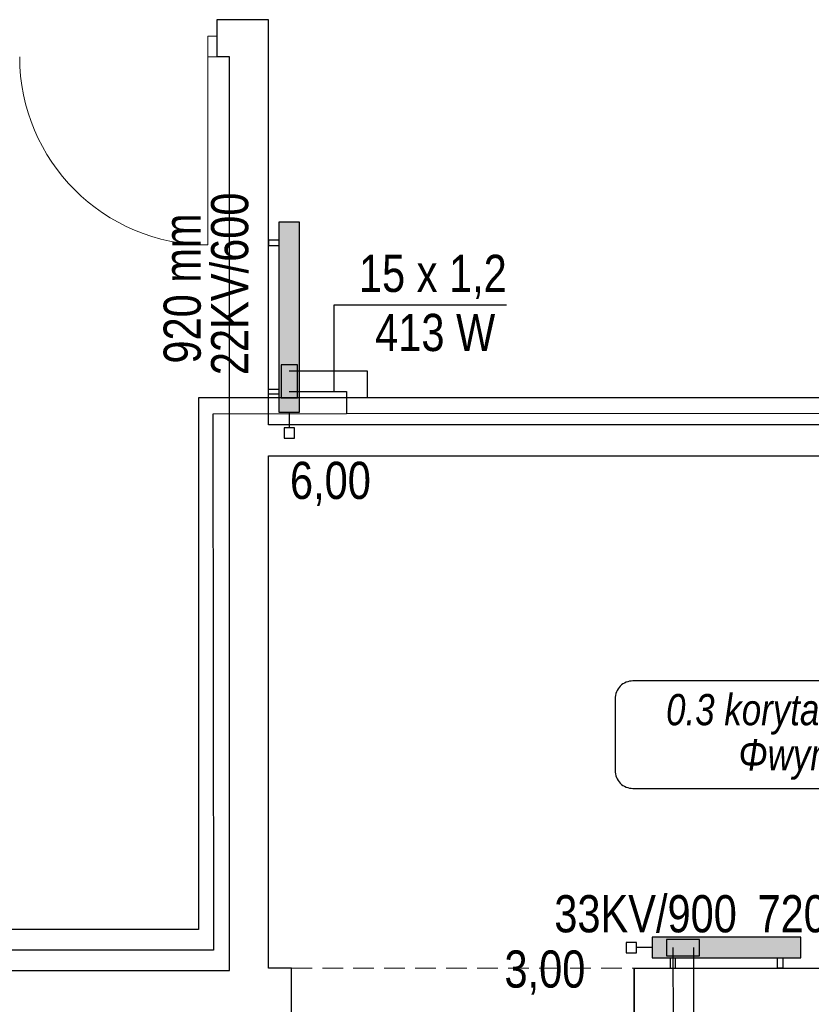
# Model space of a CAD drawing. Extents: x -440864 to -355682, y 13652 to 155872.
# Tile 15 of 179: x -426420 to -422588, y 27139 to 31903. Entities that reach past the tile are written whole.
import ezdxf
from ezdxf.lldxf.tags import DXFTag

# ---------------------------------------------------------------- set-up
doc = ezdxf.new("R2010")
doc.units = 0
doc.header["$MEASUREMENT"] = 0
doc.linetypes.add('Krawędzie ukryte', pattern=[150, 100, -50])
for name, color, linetype in [('#podkład', 252, 'Continuous'), ('IS_Armatura_podłączeniowa_grz._dolnozas.', 7, 'SOLID'), ('IS_Armatura_Therm', 7, 'SOLID'), ('IS_Grzejniki_Plan_rzut', 7, 'SOLID'), ('IS_Opisy_działek_Therm', 7, 'SOLID'), ('IS_Powrót', 5, 'DASH'), ('IS_Text_Armatury_Therm', 7, 'Continuous'), ('IS_Text_Konstrukcji', 7, 'Continuous'), ('IS_Text_Odbiornikow_Therm', 7, 'Continuous'), ('IS_Zasilanie', 1, 'SOLID')]:
    doc.layers.add(name, color=color, linetype=linetype)
for name, color, linetype, lineweight in [('INWENT. DRZWI_Nr_Pióra__5', 252, 'Continuous', 13), ('INWENT.ŚCIANY_Nr_Pióra__1', 252, 'Continuous', 25), ('Istniejące stropy_Nr_Pióra__5', 252, 'Continuous', 13)]:
    doc.layers.add(name, color=color, linetype=linetype, lineweight=lineweight)
doc.styles.get("Standard").update_dxf_attribs({"font": 'arial.ttf', "width": 0.8, "bigfont": 'BIGFONT.SHX'})
tags = doc.linetypes.add('DASH', pattern=[15, 10, -5]).pattern_tags.tags
tags[6:7] = [DXFTag(74, 4), DXFTag(75, 0), DXFTag(340, '0'), DXFTag(46, 0.0), DXFTag(50, 0.0), DXFTag(44, 0.0), DXFTag(45, 0.0)]
tags[4:5] = [DXFTag(74, 4), DXFTag(75, 0), DXFTag(340, '0'), DXFTag(46, 0.0), DXFTag(50, 0.0), DXFTag(44, 0.0), DXFTag(45, 0.0)]
tags = doc.linetypes.add('SOLID', pattern=[10, 10, 0]).pattern_tags.tags
tags[6:7] = [DXFTag(74, 4), DXFTag(75, 0), DXFTag(340, '0'), DXFTag(46, 0.0), DXFTag(50, 0.0), DXFTag(44, 0.0), DXFTag(45, 0.0)]
tags[4:5] = [DXFTag(74, 4), DXFTag(75, 0), DXFTag(340, '0'), DXFTag(46, 0.0), DXFTag(50, 0.0), DXFTag(44, 0.0), DXFTag(45, 0.0)]

# ---------------------------------------------------------------- blocks, each defined once
blk = doc.blocks.new('parter')
at = {"layer": 'INWENT. DRZWI_Nr_Pióra__5', "color": 252, "linetype": 'Continuous'}
for p, q in [((-425509.9, 31722.6), (-425509.9, 31822.6)), ((-425509.9, 31822.6), (-425464.9, 31822.6)), ((-425464.9, 31722.6), (-425509.9, 31722.6)), ((-425509.9, 31722.6), (-425509.9, 30812.6))]:
    blk.add_line(p, q, dxfattribs=at)
blk.add_arc((-425509.9, 31722.6), 910, 180, 270, dxfattribs=at)
at = {"layer": 'INWENT.ŚCIANY_Nr_Pióra__1', "color": 252, "linetype": 'Continuous'}
for p, q in [((-425214.9, 31902.6), (-425464.9, 31902.6)), ((-425464.9, 31902.6), (-425464.9, 31722.6)), ((-425214.9, 29942.6), (-425214.9, 31902.6)), ((-425404.9, 31722.6), (-425464.9, 31722.6)), ((-425404.9, 27302.6), (-425404.9, 31722.6)), ((-416534.9, 29942.6), (-425214.9, 29942.6)), ((-425214.9, 27312.6), (-425214.9, 29792.6)), ((-425214.9, 29792.6), (-416574.9, 29792.6)), ((-429844.9, 27302.6), (-425404.9, 27302.6)), ((-425104.9, 27312.6), (-425214.9, 27312.6)), ((-425104.9, 26992.6), (-425104.9, 27312.6)), ((-423444.9, 26992.6), (-423444.9, 27312.6)), ((-423444.9, 27312.6), (-423444.9, 23352.6)), ((-423444.9, 27312.6), (-420194.9, 27312.6))]:
    blk.add_line(p, q, dxfattribs=at)
at = {"layer": 'Istniejące stropy_Nr_Pióra__5', "color": 252, "linetype": 'Krawędzie ukryte'}
blk.add_line((-425104.9, 27312.6), (-423444.9, 27312.6), dxfattribs=at)

msp = doc.modelspace()

# ---------------------------------------------------------------- block references
at = {"layer": '#podkład', "color": 3, "lineweight": 50}
msp.add_blockref('parter', (0, 0), dxfattribs=at)

# ---------------------------------------------------------------- next in the draw order: hatches: boundary and pattern name
at = {"layer": 'IS_Grzejniki_Plan_rzut', "ltscale": 10}
for points in [[(-425164.9, 30923.1), (-425164.9, 30003.1), (-425064.9, 30003.1), (-425064.9, 30923.1)], [(-423358.5, 27362.6), (-422638.5, 27362.6), (-422638.5, 27462.6), (-423358.5, 27462.6)]]:
    msp.add_hatch(color=253, dxfattribs=at).paths.add_polyline_path(points)

# ---------------------------------------------------------------- next in the draw order: linework, layer by layer
at = {"layer": 'IS_Armatura_podłączeniowa_grz._dolnozas.', "ltscale": 10}
for p, q in [((-425154.9, 30233.1), (-425154.9, 30073.1)), ((-425074.9, 30233.1), (-425154.9, 30233.1)), ((-425154.9, 30233.1), (-425154.9, 30233.1)), ((-425074.9, 30073.1), (-425074.9, 30233.1)), ((-425154.9, 30073.1), (-425074.9, 30073.1)), ((-423128.5, 27452.6), (-423288.5, 27452.6)), ((-423288.5, 27452.6), (-423288.5, 27372.6)), ((-423128.5, 27372.6), (-423128.5, 27452.6)), ((-423288.5, 27372.6), (-423128.5, 27372.6)), ((-423288.5, 27372.6), (-423288.5, 27372.6))]:
    msp.add_line(p, q, dxfattribs=at)
at = {"layer": 'IS_Armatura_Therm', "lineweight": 30, "ltscale": 10}
for p, q in [((-425114.9, 30003.1), (-425114.9, 29928.1)), ((-425139.9, 29928.1), (-425139.9, 29878.1)), ((-425089.9, 29928.1), (-425139.9, 29928.1)), ((-425089.9, 29878.1), (-425089.9, 29928.1)), ((-425139.9, 29878.1), (-425089.9, 29878.1)), ((-423433.5, 27437.6), (-423483.5, 27437.6)), ((-423483.5, 27437.6), (-423483.5, 27387.6)), ((-423433.5, 27387.6), (-423433.5, 27437.6)), ((-423358.5, 27412.6), (-423433.5, 27412.6)), ((-423483.5, 27387.6), (-423433.5, 27387.6))]:
    msp.add_line(p, q, dxfattribs=at)
at = {"layer": 'IS_Grzejniki_Plan_rzut', "ltscale": 10}
for p, q in [((-425164.9, 30923.1), (-425164.9, 30003.1)), ((-425064.9, 30923.1), (-425164.9, 30923.1)), ((-425164.9, 30923.1), (-425164.9, 30923.1)), ((-425064.9, 30003.1), (-425064.9, 30923.1)), ((-425164.9, 30835.6), (-425214.9, 30835.6)), ((-425214.9, 30835.6), (-425214.9, 30810.6)), ((-425214.9, 30810.6), (-425164.9, 30810.6)), ((-425214.9, 30090.6), (-425214.9, 30115.6)), ((-425214.9, 30115.6), (-425164.9, 30115.6)), ((-425164.9, 30090.6), (-425214.9, 30090.6)), ((-425164.9, 30003.1), (-425064.9, 30003.1)), ((-422638.5, 27462.6), (-423358.5, 27462.6)), ((-423358.5, 27462.6), (-423358.5, 27362.6)), ((-422638.5, 27362.6), (-422638.5, 27462.6)), ((-423358.5, 27362.6), (-422638.5, 27362.6)), ((-423358.5, 27362.6), (-423358.5, 27362.6)), ((-423271, 27362.6), (-423271, 27312.6)), ((-423246, 27312.6), (-423246, 27362.6)), ((-422751, 27312.6), (-422751, 27362.6)), ((-422726, 27362.6), (-422726, 27312.6)), ((-423271, 27312.6), (-423246, 27312.6)), ((-422726, 27312.6), (-422751, 27312.6))]:
    msp.add_line(p, q, dxfattribs=at)
at = {"layer": 'IS_Opisy_działek_Therm', "ltscale": 10}
msp.add_line((-424897.8, 30522.9), (-424062.8, 30522.9), dxfattribs=at)
msp.add_lwpolyline([(-424897.8, 30103.1), (-424897.8, 30522.9)], dxfattribs=at)
at = {"layer": 'IS_Powrót', "lineweight": 30, "ltscale": 10}
for p, q in [((-425114.9, 30103.1), (-424837.8, 30103.1)), ((-424837.8, 30103.1), (-424837.8, 29995)), ((-424837.8, 29995), (-425484.6, 29994.3)), ((-425484.6, 29994.3), (-425482.4, 27401.2)), ((-417862.3, 30002.8), (-424837.8, 29995)), ((-425482.4, 27401.2), (-429573.2, 27401.2)), ((-423258.5, 27412.6), (-423243.5, 23830.3))]:
    msp.add_line(p, q, dxfattribs=at)
at = {"layer": 'IS_Text_Konstrukcji', "linetype": 'SOLID', "ltscale": 10}
msp.add_lwpolyline([(-423451.5, 28183.2), (-421689.9, 28183.2, 0.414214), (-421603.2, 28269.9), (-421603.2, 28616.5, 0.414214), (-421689.9, 28703.2), (-423451.5, 28703.2, 0.414214), (-423538.2, 28616.5), (-423538.2, 28269.9, 0.414214), (-423451.5, 28183.2)], format="xyb", dxfattribs=at)
at = {"layer": 'IS_Zasilanie', "lineweight": 30, "ltscale": 10}
for p, q in [((-425114.9, 30203.1), (-424737.8, 30203.1)), ((-424737.8, 30203.1), (-424737.8, 30073.3)), ((-425554.3, 30073.3), (-425554.3, 27501.2)), ((-424737.8, 30073.3), (-425554.3, 30073.3)), ((-417962.3, 30070.2), (-424737.8, 30073.3)), ((-425554.3, 27501.2), (-429473.2, 27501.2)), ((-423158.5, 27412.6), (-423149.9, 23729.4))]:
    msp.add_line(p, q, dxfattribs=at)

# ---------------------------------------------------------------- next in the draw order: texts
at = {"layer": 'IS_Opisy_działek_Therm', "ltscale": 10, "char_height": 180}
for s, insert, attachment_point in [('\\fArial|b0|i0;15 x 1,2', (-424777.8, 30551.7), 7), ('\\fArial|b0|i0;413 W', (-424699.2, 30479.3), 1)]:
    msp.add_mtext(s, dxfattribs=dict(at, insert=insert, attachment_point=attachment_point))
at = {"layer": 'IS_Opisy_działek_Therm', "color": 3, "lineweight": 50, "ltscale": 10, "char_height": 180, "rotation": 90}
for insert, attachment_point in [((-424766.6, 30838.1), 7), ((-424691.6, 30778.1), 7), ((-424691.6, 30778.1), 7), ((-424709, 30748.1), 1)]:
    msp.add_mtext('\\fArial|b0|i0;', dxfattribs=dict(at, insert=insert, attachment_point=attachment_point))
at = {"layer": 'IS_Text_Armatury_Therm', "linetype": 'SOLID', "ltscale": 10, "char_height": 180}
for s, insert, attachment_point in [('\\fArial|b0|i0;6,00  ', (-425111.5, 29550.1), 7), ('\\fArial|b0|i0;3,00  ', (-423681.8, 27185.7), 9)]:
    msp.add_mtext(s, dxfattribs=dict(at, insert=insert, attachment_point=attachment_point))
at = {"layer": 'IS_Text_Konstrukcji', "linetype": 'SOLID', "ltscale": 10, "char_height": 151.2}
for s, insert, attachment_point in [('\\fArial|b0|i1;0.3 korytarz', (-422408.2, 28443.2), 9), ('\\fArial|b0|i1;Φwym: 1134 W', (-422358.2, 28421.6), 2)]:
    msp.add_mtext(s, dxfattribs=dict(at, insert=insert, attachment_point=attachment_point))
at = {"layer": 'IS_Text_Odbiornikow_Therm', "linetype": 'SOLID', "ltscale": 10, "char_height": 180, "rotation": 90}
for s, insert, attachment_point in [('\\fArial|b0|i0;22KV/600', (-425493.5, 30182.7), 1), ('\\fArial|b0|i0;920 mm', (-425723.4, 30965.2), 3)]:
    msp.add_mtext(s, dxfattribs=dict(at, insert=insert, attachment_point=attachment_point))
at = {"layer": 'IS_Text_Odbiornikow_Therm', "linetype": 'SOLID', "ltscale": 10, "char_height": 180}
for s, insert, attachment_point in [('\\fArial|b0|i0;720 mm', (-422848.5, 27484.2), 7), ('\\fArial|b0|i0;33KV/900', (-422948.5, 27484.2), 9)]:
    msp.add_mtext(s, dxfattribs=dict(at, insert=insert, attachment_point=attachment_point))

doc.saveas('drawing.dxf')
